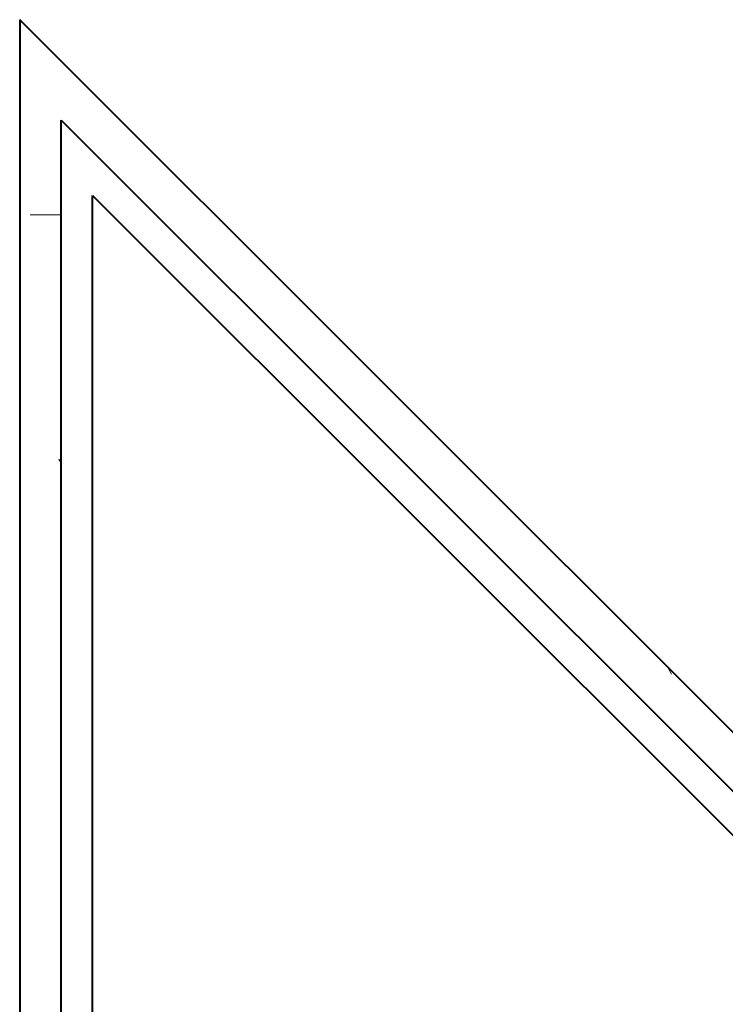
# Model space of a CAD drawing. Header units: millimetres. Extents: x -290 to 116110, y -2975 to 80225.
# Tile 95 of 247: x 40940 to 41279, y 55298 to 55771. Entities that reach past the tile are written whole.
import ezdxf

# ---------------------------------------------------------------- set-up
doc = ezdxf.new("R2010")
doc.units = ezdxf.units.MM
doc.layers.add('Стены разрез', color=7, linetype='Continuous', lineweight=40)
doc.layers.add('Стены штриховка', color=7, linetype='Continuous', lineweight=40)
pattern_1 = [(0, (0, 0), (406.4, 101.6), [33.528, -271.272, 33.528, -271.272, -1625.6]), (0, (0, 0), (406.4, 101.6), [-609.6, 33.528, -576.072, 33.528, -271.272, -711.2]), (0, (0, 0), (406.4, 101.6), [-1524, 33.528, -169.672, 33.528, -474.472]), (120, (152.4, 50.8), (-291.188181, 301.1527241), [33.528, -271.272, 33.528, -271.272, -1625.6]), (120, (152.4, 50.8), (-291.188181, 301.1527241), [-609.6, 33.528, -576.072, 33.528, -271.272, -711.2]), (120, (152.4, 50.8), (-291.188181, 301.1527241), [-1524, 33.528, -169.672, 33.528, -474.472]), (240, (203.2, 254), (-115.211819, -402.7527241), [33.528, -271.272, 33.528, -271.272, -1625.6]), (240, (203.2, 254), (-115.211819, -402.7527241), [-609.6, 33.528, -576.072, 33.528, -271.272, -711.2]), (240, (203.2, 254), (-115.211819, -402.7527241), [-1524, 33.528, -169.672, 33.528, -474.472])]

# ---------------------------------------------------------------- blocks, each defined once
blk = doc.blocks.new('135_SLK_GD_AR_rvt-1-B2_-11_400__На лист секция 4_-11_400')
at = {"layer": 'Стены разрез', "lineweight": 9, "true_color": 0xaaaaaa}
h = blk.add_hatch(dxfattribs=at)
h.set_pattern_fill('FP_5', color=253, style=0, pattern_type=2)
h.set_pattern_definition(pattern_1)
h.paths.add_polyline_path([(-13091588.98, -9246289.5), (-13091574.84, -9246275.36), (-13094659.66, -9243190.53), (-13094659.66, -9243218.81), (-13092142.38, -9245736.1)])
h = blk.add_hatch(dxfattribs=at)
h.set_pattern_fill('FP_5', color=253, style=0, pattern_type=2)
h.set_pattern_definition(pattern_1)
h.paths.add_polyline_path([(-13094639.66, -9244748.71), (-13094639.66, -9243238.81), (-13094659.66, -9243218.81), (-13094659.66, -9244748.71)])
at = {"layer": 'Стены разрез', "color": 253, "true_color": 0xaaaaaa}
for p, q in [((-13091574.84, -9246275.36), (-13094659.66, -9243190.53)), ((-13094659.66, -9243190.53), (-13094659.66, -9243218.81)), ((-13094659.66, -9243218.81), (-13094659.66, -9243240.03)), ((-13094659.66, -9243240.03), (-13094659.66, -9244748.71)), ((-13094624.66, -9243275.03), (-13091599.59, -9246300.11)), ((-13094624.66, -9244748.71), (-13094624.66, -9243275.03))]:
    blk.add_line(p, q, dxfattribs=at)
at = {"layer": 'Стены штриховка', "color": 253, "true_color": 0xaaaaaa}
for p, q in [((-13094639.66, -9243238.81), (-13091588.98, -9246289.5)), ((-13094639.66, -9243260.03), (-13094639.66, -9243238.81)), ((-13094639.66, -9244748.71), (-13094639.66, -9243260.03))]:
    blk.add_line(p, q, dxfattribs=at)
blk = doc.blocks.new('A$Cc005853f')
at = {"lineweight": 5}
blk.add_blockref('135_SLK_GD_AR_rvt-1-B2_-11_400__На лист секция 4_-11_400', (13133512.77, 9298039.75), dxfattribs=at)

msp = doc.modelspace()

# ---------------------------------------------------------------- block references
msp.add_blockref('A$Cc005853f', (2087, 921.73))

doc.saveas('drawing.dxf')
